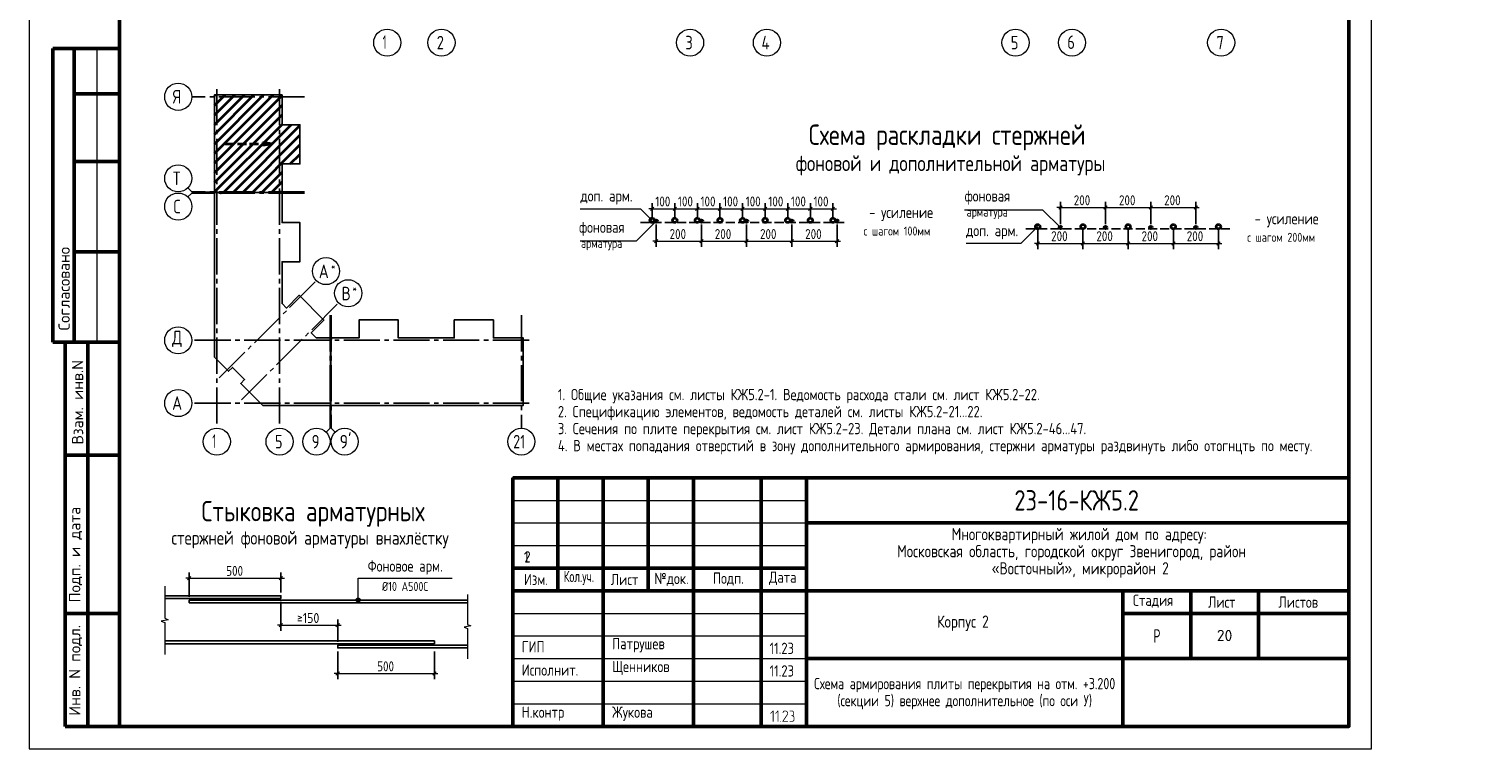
# Model space of a CAD drawing. Header units: millimetres. Extents: x 0 to 32165, y 0 to 42000.
# Tile 1 of 12: x 0 to 32165, y 0 to 15930. Entities that reach past the tile are written whole.
import ezdxf

# ---------------------------------------------------------------- set-up
doc = ezdxf.new("R2010")
doc.units = ezdxf.units.MM
doc.linetypes.add('______2', pattern=[270, 200, -70])
doc.linetypes.add('______5', pattern=[1100, 800, -100, 100, -100])
for name, color, linetype, lineweight in [('Standard', 7, 'Continuous', 25), ('Оси', 40, '______5', 18), ('Примечания', 7, 'Continuous', 25)]:
    doc.layers.add(name, color=color, linetype=linetype, lineweight=lineweight)
doc.styles.add('GOST 2.304-81', font='txt')
doc.styles.add('ISOCPEUR', font='txt')

msp = doc.modelspace()

# ---------------------------------------------------------------- hatches: boundary and pattern name
at = {"layer": 'Standard', "linetype": 'Continuous', "lineweight": 25, "transparency": 33554687}
for points in [[(16472, 610), (16472, 609), (16472, 608), (16472, 607), (16471, 606), (16471, 605), (16471, 605), (16470, 604), (16469, 603), (16468, 602), (16467, 602), (16465, 601), (16463, 601), (16463, 601), (16462, 601), (16461, 601), (16461, 602), (16460, 602), (16459, 602), (16458, 603), (16457, 603), (16456, 604), (16456, 605), (16455, 605), (16455, 606), (16455, 607), (16454, 608), (16454, 609), (16454, 610), (16454, 820), (16416, 782), (16415, 780), (16413, 780), (16412, 779), (16410, 779), (16408, 779), (16407, 780), (16405, 780), (16404, 782), (16402, 783), (16402, 785), (16401, 786), (16401, 788), (16401, 788), (16401, 789), (16401, 790), (16402, 790), (16402, 791), (16402, 792), (16403, 793), (16404, 794), (16457, 848), (16458, 849), (16460, 849), (16461, 850), (16463, 850), (16465, 850), (16466, 849), (16468, 849), (16469, 848), (16470, 847), (16470, 846), (16471, 846), (16471, 845), (16472, 844), (16472, 843), (16472, 842), (16472, 841)], [(16578, 610), (16578, 609), (16578, 608), (16578, 607), (16578, 606), (16578, 605), (16577, 605), (16577, 604), (16576, 603), (16575, 602), (16573, 602), (16572, 601), (16570, 601), (16569, 601), (16569, 601), (16568, 601), (16567, 602), (16566, 602), (16565, 602), (16565, 603), (16563, 603), (16563, 604), (16562, 605), (16562, 605), (16561, 606), (16561, 607), (16561, 608), (16561, 609), (16561, 610), (16561, 820), (16523, 782), (16521, 780), (16520, 780), (16518, 779), (16517, 779), (16515, 779), (16513, 780), (16512, 780), (16510, 782), (16509, 783), (16508, 785), (16508, 786), (16508, 788), (16508, 788), (16508, 789), (16508, 790), (16508, 790), (16509, 791), (16509, 792), (16510, 793), (16510, 794), (16563, 848), (16565, 849), (16566, 849), (16568, 850), (16569, 850), (16571, 850), (16573, 849), (16574, 849), (16576, 848), (16576, 847), (16577, 846), (16577, 846), (16578, 845), (16578, 844), (16578, 843), (16578, 842), (16578, 841)], [(16782, 601), (16676, 601), (16675, 601), (16673, 602), (16671, 603), (16670, 604), (16669, 606), (16668, 607), (16667, 609), (16667, 611), (16667, 612), (16668, 613), (16668, 614), (16669, 615), (16766, 763), (16770, 770), (16773, 776), (16774, 779), (16774, 782), (16775, 786), (16775, 789), (16775, 791), (16775, 793), (16774, 795), (16774, 798), (16773, 800), (16773, 802), (16772, 804), (16771, 805), (16770, 807), (16769, 809), (16768, 811), (16767, 813), (16765, 814), (16764, 816), (16762, 818), (16760, 819), (16759, 821), (16757, 822), (16755, 823), (16753, 824), (16751, 826), (16749, 827), (16747, 828), (16745, 828), (16743, 829), (16741, 830), (16739, 831), (16736, 831), (16734, 831), (16732, 832), (16730, 832), (16728, 832), (16724, 832), (16721, 831), (16718, 831), (16716, 830), (16713, 829), (16710, 828), (16707, 827), (16705, 825), (16702, 823), (16700, 821), (16697, 819), (16695, 816), (16693, 813), (16691, 809), (16689, 806), (16688, 802), (16687, 800), (16686, 799), (16685, 798), (16684, 798), (16684, 797), (16682, 797), (16681, 796), (16680, 796), (16678, 796), (16676, 797), (16674, 797), (16673, 798), (16672, 799), (16672, 800), (16671, 800), (16671, 801), (16671, 802), (16670, 803), (16670, 804), (16670, 805), (16671, 808), (16672, 811), (16673, 813), (16674, 816), (16675, 818), (16676, 820), (16678, 823), (16679, 825), (16680, 827), (16682, 829), (16683, 831), (16685, 832), (16687, 834), (16688, 836), (16690, 837), (16692, 839), (16694, 840), (16698, 843), (16701, 844), (16705, 846), (16709, 848), (16713, 849), (16718, 849), (16722, 850), (16727, 850), (16730, 850), (16733, 850), (16736, 849), (16739, 849), (16742, 848), (16745, 848), (16748, 847), (16751, 846), (16754, 845), (16756, 843), (16759, 842), (16762, 840), (16764, 839), (16767, 837), (16770, 835), (16772, 833), (16775, 830), (16777, 828), (16779, 825), (16781, 823), (16783, 820), (16785, 818), (16787, 815), (16788, 812), (16789, 810), (16790, 807), (16791, 804), (16792, 801), (16792, 798), (16793, 795), (16793, 792), (16793, 789), (16793, 784), (16792, 780), (16792, 776), (16790, 772), (16790, 770), (16789, 767), (16788, 765), (16787, 763), (16786, 760), (16784, 758), (16783, 755), (16781, 753), (16693, 619), (16782, 619), (16784, 619), (16786, 618), (16787, 618), (16788, 616), (16790, 615), (16791, 613), (16791, 612), (16791, 610), (16791, 609), (16791, 607), (16790, 606), (16789, 604), (16788, 603), (16788, 603), (16787, 602), (16786, 602), (16785, 602), (16784, 601), (16783, 601)], [(16905, 737), (16908, 736), (16911, 734), (16914, 732), (16916, 730), (16919, 727), (16921, 724), (16923, 722), (16925, 718), (16927, 715), (16929, 712), (16930, 708), (16932, 705), (16933, 701), (16933, 697), (16934, 694), (16934, 690), (16934, 655), (16934, 652), (16933, 649), (16933, 646), (16933, 644), (16932, 641), (16931, 639), (16931, 636), (16930, 634), (16929, 632), (16928, 629), (16926, 627), (16925, 625), (16923, 623), (16922, 621), (16920, 619), (16918, 617), (16916, 615), (16914, 613), (16912, 611), (16910, 610), (16908, 609), (16905, 607), (16903, 606), (16901, 605), (16898, 604), (16896, 603), (16894, 603), (16891, 602), (16888, 602), (16886, 602), (16883, 601), (16880, 601), (16836, 601), (16834, 601), (16832, 602), (16831, 603), (16829, 604), (16828, 605), (16828, 607), (16827, 608), (16827, 610), (16827, 611), (16828, 613), (16828, 614), (16829, 616), (16830, 616), (16830, 617), (16831, 618), (16832, 618), (16833, 619), (16834, 619), (16835, 619), (16836, 619), (16880, 619), (16884, 619), (16888, 620), (16891, 620), (16894, 622), (16897, 623), (16900, 625), (16903, 627), (16906, 629), (16908, 632), (16910, 635), (16912, 638), (16913, 641), (16915, 644), (16915, 647), (16916, 651), (16916, 655), (16916, 690), (16916, 694), (16915, 697), (16915, 701), (16913, 704), (16912, 707), (16910, 710), (16908, 713), (16906, 715), (16903, 718), (16900, 720), (16897, 722), (16894, 723), (16891, 724), (16888, 725), (16884, 726), (16880, 726), (16871, 726), (16869, 726), (16868, 726), (16866, 727), (16865, 728), (16864, 730), (16863, 731), (16863, 733), (16863, 735), (16863, 736), (16863, 737), (16864, 738), (16865, 740), (16865, 741), (16866, 742), (16867, 742), (16867, 743), (16868, 743), (16869, 743), (16870, 743), (16871, 743), (16875, 743), (16879, 744), (16882, 745), (16885, 746), (16888, 747), (16891, 749), (16894, 751), (16897, 754), (16899, 756), (16901, 759), (16903, 762), (16904, 765), (16906, 768), (16906, 772), (16907, 775), (16907, 779), (16907, 797), (16907, 800), (16906, 804), (16906, 807), (16904, 810), (16903, 814), (16901, 816), (16899, 819), (16897, 822), (16894, 824), (16891, 826), (16888, 828), (16885, 830), (16882, 831), (16879, 832), (16875, 832), (16871, 832), (16836, 832), (16834, 832), (16832, 833), (16831, 834), (16829, 835), (16828, 836), (16828, 838), (16827, 839), (16827, 841), (16827, 842), (16828, 844), (16828, 845), (16829, 847), (16830, 847), (16830, 848), (16831, 849), (16832, 849), (16833, 850), (16834, 850), (16835, 850), (16836, 850), (16871, 850), (16874, 850), (16877, 850), (16880, 849), (16882, 849), (16885, 849), (16887, 848), (16890, 847), (16892, 846), (16894, 845), (16897, 844), (16899, 843), (16901, 841), (16903, 840), (16905, 838), (16907, 836), (16909, 835), (16911, 833), (16913, 831), (16914, 829), (16916, 826), (16917, 824), (16919, 822), (16920, 820), (16921, 817), (16922, 815), (16922, 812), (16923, 810), (16924, 807), (16924, 805), (16924, 802), (16925, 799), (16925, 797), (16925, 779), (16925, 773), (16925, 772), (16925, 771), (16925, 770), (16924, 770), (16924, 768), (16924, 767), (16923, 767), (16923, 766), (16923, 764), (16922, 761), (16921, 759), (16920, 756), (16918, 753), (16917, 751), (16915, 749), (16914, 746), (16912, 744), (16910, 742), (16908, 740)], [(16623, 619), (16624, 619), (16626, 618), (16627, 618), (16629, 616), (16630, 615), (16631, 613), (16632, 612), (16632, 610), (16632, 609), (16631, 607), (16630, 606), (16629, 604), (16629, 603), (16628, 603), (16627, 602), (16627, 602), (16626, 602), (16625, 601), (16624, 601), (16623, 601), (16621, 601), (16619, 602), (16617, 603), (16616, 604), (16615, 605), (16614, 607), (16614, 608), (16614, 610), (16614, 611), (16614, 613), (16615, 614), (16616, 616), (16617, 616), (16617, 617), (16618, 618), (16619, 618), (16620, 619), (16621, 619), (16622, 619)]]:
    msp.add_hatch(color=7, dxfattribs=at).paths.add_polyline_path(points, flags=16)
at = {"layer": 'Примечания', "linetype": 'Continuous', "lineweight": 35, "transparency": 33554687}
msp.add_hatch(color=7, dxfattribs=at).paths.add_polyline_path([(5168, 13360), (5378, 13390), (5168, 13420)])
at = {"layer": 'Примечания', "linetype": 'Continuous', "lineweight": 13, "transparency": 33554687}
for points in [[(7235, 3294), (7325, 3294), (7319, 3316)], [(7235, 3294), (7319, 3316), (7241, 3316)], [(7241, 3271), (7325, 3294), (7235, 3294)], [(7241, 3316), (7319, 3316), (7303, 3333)], [(7241, 3316), (7303, 3333), (7258, 3333)], [(7241, 3271), (7319, 3271), (7325, 3294)], [(7258, 3255), (7319, 3271), (7241, 3271)], [(7258, 3333), (7303, 3333), (7280, 3339)], [(7258, 3255), (7303, 3255), (7319, 3271)], [(7303, 3255), (7258, 3255), (7280, 3249)]]:
    msp.add_hatch(color=7, dxfattribs=at).paths.add_polyline_path(points)

# ---------------------------------------------------------------- linework, layer by layer
at = {"layer": 'Standard', "color": 7, "linetype": 'Continuous', "lineweight": 50, "transparency": 33554687}
for p, q in [((2000, 15500), (527, 15500)), ((527, 15500), (527, 9000)), ((527, 15500), (527, 9000)), ((1000, 15500), (1000, 9000)), ((2000, 14500), (1000, 14500)), ((2000, 13000), (1000, 13000)), ((2000, 11000), (1000, 11000)), ((0, 9000), (6, 9000)), ((527, 9000), (2000, 9000)), ((800, 500), (800, 9000)), ((800, 500), (800, 9000)), ((1300, 500), (1300, 9000)), ((800, 6500), (2000, 6500)), ((10700, 500), (10700, 6000)), ((10700, 6000), (29200, 6000)), ((11700, 3500), (11700, 6000)), ((12700, 500), (12700, 6000)), ((13700, 3500), (13700, 6000)), ((14700, 500), (14700, 6000)), ((16200, 500), (16200, 6000)), ((17200, 500), (17200, 6000)), ((17200, 5000), (29200, 5000)), ((10700, 4000), (17200, 4000)), ((10700, 4000), (17200, 4000)), ((10700, 3500), (17200, 3500)), ((10700, 3500), (17200, 3500)), ((17200, 3500), (29200, 3500)), ((24200, 2000), (24200, 3500)), ((25700, 2000), (25700, 3500)), ((27200, 2000), (27200, 3500)), ((800, 3000), (2000, 3000)), ((24200, 3000), (29200, 3000)), ((17200, 2000), (29200, 2000)), ((24200, 500), (24200, 2000)), ((24200, 500), (24200, 2000)), ((2000, 500), (800, 500))]:
    msp.add_line(p, q, dxfattribs=at)
at = {"layer": 'Standard', "color": 7, "linetype": 'Continuous', "lineweight": 13, "transparency": 33554687}
for p, q in [((1500, 15500), (1500, 9000)), ((3600, 12327), (3512, 12415)), ((3600, 12302), (3512, 12214)), ((3600, 12327), (4100, 12327)), ((3600, 12302), (4100, 12302)), ((6658, 7100), (6658, 7600)), ((6683, 7100), (6683, 7600)), ((6658, 7100), (6570, 7012)), ((6683, 7100), (6771, 7012)), ((10700, 5500), (17200, 5500)), ((10700, 5000), (17200, 5000)), ((10700, 4500), (17200, 4500)), ((10700, 3000), (17200, 3000)), ((10700, 2500), (17200, 2500)), ((10700, 2500), (17200, 2500)), ((10700, 2000), (17200, 2000)), ((10700, 2000), (17200, 2000)), ((10700, 1500), (17200, 1500)), ((10700, 1000), (17200, 1000))]:
    msp.add_line(p, q, dxfattribs=at)
at = {"layer": 'Standard', "color": 7, "linetype": 'Continuous', "lineweight": 35, "transparency": 33554687}
for p, q in [((4100, 13174), (5400, 14474)), ((4100, 13598), (4976, 14474)), ((4100, 14022), (4552, 14474)), ((4100, 14447), (4127, 14474)), ((4100, 13386), (5188, 14474)), ((4100, 13810), (4764, 14474)), ((4100, 14235), (4339, 14474)), ((4100, 12962), (5596, 14458)), ((4100, 12750), (5596, 14246)), ((4100, 12538), (5596, 14034)), ((4100, 12325), (5596, 13821)), ((4304, 12317), (5800, 13813)), ((4516, 12317), (5993, 13794)), ((4728, 12317), (5993, 13582)), ((4940, 12317), (5993, 13370)), ((5780, 12945), (5993, 13158)), ((5992, 12945), (5993, 12946)), ((5152, 12317), (5596, 12761)), ((5364, 12317), (5596, 12549)), ((5578, 12319), (5596, 12337))]:
    msp.add_line(p, q, dxfattribs=at)
at = {"layer": 'Standard', "color": 7, "linetype": 'Continuous', "lineweight": 25, "transparency": 33554687}
for p, q in [((29200, 500), (29200, 6000)), ((10700, 500), (29200, 500)), ((10700, 500), (29200, 500)), ((10700, 500), (29200, 500))]:
    msp.add_line(p, q, dxfattribs=at)
at = {"layer": 'Standard', "color": 7, "linetype": 'Continuous', "lineweight": 13, "transparency": 33554687}
msp.add_lwpolyline([(0, 0), (29700, 0), (29700, 42000), (0, 42000), (0, 0)], close=True, dxfattribs=at)
msp.add_lwpolyline([(29700, 42000), (0, 42000), (0, 0), (29700, 0), (29700, 42000)], dxfattribs=at)
msp.add_lwpolyline([(29700, 42000), (0, 42000), (0, 0), (29700, 0), (29700, 42000)], dxfattribs=at)
at = {"layer": 'Standard', "color": 7, "linetype": 'Continuous', "lineweight": 50, "transparency": 33554687}
msp.add_lwpolyline([(2000, 41500), (29200, 41500), (29200, 500), (2000, 500), (2000, 41500)], close=True, dxfattribs=at)
at = {"layer": 'Standard', "color": 7, "linetype": 'Continuous', "lineweight": 25, "transparency": 33554687}
for points in [[(4100, 12317), (4100, 14474), (5596, 14474), (5596, 13813), (5993, 13813), (5993, 12945), (5596, 12945), (5596, 12317), (5578, 12317), (5578, 12337), (5563, 12337), (5563, 12317), (4100, 12317)], [(4100, 8857), (4100, 12312), (4238, 12312), (4238, 12292), (4253, 12292), (4253, 12312), (5596, 12312), (5596, 11649), (5993, 11649), (5993, 10781), (5596, 10781), (5596, 9855), (5694, 9757), (5975, 10038), (6524, 9489), (6243, 9208), (6355, 9096), (6668, 9096), (6668, 7600), (5170, 7600), (4682, 8088), (4767, 8173), (4499, 8441), (4414, 8356), (4100, 8670), (4100, 8857)], [(6673, 7600), (6673, 9063), (6693, 9063), (6693, 9078), (6673, 9078), (6673, 9096), (7301, 9096), (7301, 9493), (8169, 9493), (8169, 9096), (8787, 9096), (9405, 9096), (9405, 9493), (10273, 9493), (10273, 9096), (10934, 9096), (10934, 7600), (8787, 7600), (6673, 7600)], [(29200, 6000), (10700, 6000), (10700, 500), (29200, 500), (29200, 6000)]]:
    msp.add_lwpolyline(points, dxfattribs=at)
at = {"layer": 'Оси', "color": 8, "linetype": '______5', "lineweight": -3, "transparency": 33554687}
for p, q in [((4153, 14601), (4153, 7100)), ((5543, 14601), (5543, 7100)), ((6096, 14431), (3600, 14431)), ((6096, 12327), (3600, 12327)), ((6096, 12302), (3600, 12302)), ((4208, 8212), (6358, 10362)), ((4698, 7722), (6848, 9872)), ((6658, 9596), (6658, 7100)), ((6683, 9596), (6683, 7100)), ((10891, 9596), (10891, 7100)), ((11061, 9043), (3600, 9043)), ((11061, 9043), (3600, 9043)), ((11061, 7653), (3600, 7653))]:
    msp.add_line(p, q, dxfattribs=at)
at = {"layer": 'Оси', "color": 7, "linetype": 'Continuous', "lineweight": 13, "transparency": 33554687}
for centre in [(7924, 15630), (9124, 15630), (14624, 15630), (16324, 15630), (21824, 15630), (23074, 15630), (26374, 15630), (3300, 14431), (3300, 12627), (3300, 12002), (6570, 10574), (7060, 10084), (3300, 9043), (3300, 9043), (3300, 7653), (4153, 6800), (5543, 6800), (6358, 6800), (6983, 6800), (10891, 6800)]:
    msp.add_circle(centre, 300, dxfattribs=at)
at = {"layer": 'Примечания', "color": 7, "linetype": '______2', "lineweight": 35, "transparency": 33554687}
msp.add_line((4338, 13390), (5378, 13390), dxfattribs=at)
at = {"layer": 'Примечания', "color": 7, "linetype": 'Continuous', "lineweight": 35, "transparency": 33554687}
for p, q in [((5168, 13390), (5153, 13390)), ((5378, 13390), (5168, 13420)), ((5168, 13420), (5168, 13360)), ((5168, 13360), (5378, 13390)), ((5378, 13390), (5378, 13390)), ((5378, 13390), (5378, 13390)), ((5378, 13390), (5378, 13390))]:
    msp.add_line(p, q, dxfattribs=at)
at = {"layer": 'Примечания', "color": 7, "linetype": 'Continuous', "lineweight": 13, "transparency": 33554687}
for p, q in [((13785, 11955), (13710, 11955)), ((13785, 11955), (14285, 11955)), ((14285, 11955), (14785, 11955)), ((14785, 11955), (15285, 11955)), ((15285, 11955), (15785, 11955)), ((15785, 11955), (16285, 11955)), ((16285, 11955), (16785, 11955)), ((16785, 11955), (17285, 11955)), ((17285, 11955), (17785, 11955)), ((17785, 11955), (17860, 11955)), ((22816, 11981), (22741, 11981)), ((22816, 11981), (23816, 11981)), ((23816, 11981), (24816, 11981)), ((24816, 11981), (25816, 11981)), ((25816, 11981), (25891, 11981)), ((13875, 11234), (13800, 11234)), ((13875, 11234), (14875, 11234)), ((14875, 11234), (15875, 11234)), ((15875, 11234), (16875, 11234)), ((16875, 11234), (17875, 11234)), ((17875, 11234), (17950, 11234)), ((22316, 11186), (22241, 11186)), ((22316, 11186), (23316, 11186)), ((23316, 11186), (24316, 11186)), ((24316, 11186), (25316, 11186)), ((25316, 11186), (26316, 11186)), ((26316, 11186), (26391, 11186)), ((3000, 3601), (3000, 2891)), ((3543, 3780), (3468, 3780)), ((3543, 3780), (5573, 3780)), ((5573, 3780), (5648, 3780)), ((7235, 3294), (7235, 3294)), ((7280, 3339), (7280, 3339)), ((7280, 3249), (7280, 3249)), ((7325, 3294), (7325, 3294)), ((9700, 3421), (9700, 2751)), ((3075, 2860), (2925, 2830)), ((2925, 2830), (3000, 2800)), ((3000, 2891), (3075, 2860)), ((3000, 2800), (3000, 2089)), ((5573, 2737), (5498, 2737)), ((5573, 2737), (6828, 2737)), ((6828, 2737), (6903, 2737)), ((9775, 2722), (9625, 2693)), ((9625, 2693), (9700, 2665)), ((9700, 2751), (9775, 2722)), ((9700, 2665), (9700, 1994)), ((3000, 2089), (3000, 2089)), ((9700, 1994), (9700, 1994)), ((6828, 1668), (6753, 1668)), ((6828, 1668), (8968, 1668)), ((8968, 1668), (9043, 1668))]:
    msp.add_line(p, q, dxfattribs=at)
at = {"layer": 'Примечания', "color": 7, "linetype": 'Continuous', "lineweight": 25, "transparency": 33554687}
for p, q in [((13747, 11917), (13822, 11992)), ((14247, 11917), (14322, 11992)), ((14747, 11917), (14822, 11992)), ((15247, 11917), (15322, 11992)), ((15747, 11917), (15822, 11992)), ((16247, 11917), (16322, 11992)), ((16747, 11917), (16822, 11992)), ((17247, 11917), (17322, 11992)), ((17747, 11917), (17822, 11992)), ((22779, 11943), (22854, 12018)), ((23779, 11943), (23854, 12018)), ((24779, 11943), (24854, 12018)), ((25779, 11943), (25854, 12018)), ((13837, 11197), (13912, 11272)), ((14837, 11197), (14912, 11272)), ((15837, 11197), (15912, 11272)), ((16837, 11197), (16912, 11272)), ((17837, 11197), (17912, 11272)), ((22279, 11149), (22354, 11224)), ((23279, 11149), (23354, 11224)), ((24279, 11149), (24354, 11224)), ((25279, 11149), (25354, 11224)), ((26279, 11149), (26354, 11224)), ((3505, 3742), (3580, 3817)), ((5535, 3742), (5610, 3817)), ((5535, 2699), (5610, 2774)), ((6790, 2699), (6865, 2774)), ((6790, 1630), (6865, 1705)), ((8930, 1630), (9005, 1705))]:
    msp.add_line(p, q, dxfattribs=at)
at = {"layer": 'Примечания', "color": 253, "linetype": 'Continuous', "lineweight": -3, "true_color": 0xa0a0a0, "transparency": 33554687}
for p, q in [((13785, 11955), (13785, 12080)), ((13785, 11955), (13785, 11830)), ((13785, 11955), (13785, 11772)), ((14285, 11955), (14285, 12080)), ((14285, 11955), (14285, 11830)), ((14285, 11955), (14285, 11772)), ((14785, 11955), (14785, 12080)), ((14785, 11955), (14785, 11830)), ((14785, 11955), (14785, 11772)), ((15285, 11955), (15285, 12080)), ((15285, 11955), (15285, 11830)), ((15285, 11955), (15285, 11772)), ((15785, 11955), (15785, 12080)), ((15785, 11955), (15785, 11830)), ((15785, 11955), (15785, 11772)), ((16285, 11955), (16285, 12080)), ((16285, 11955), (16285, 11830)), ((16285, 11955), (16285, 11772)), ((16785, 11955), (16785, 12080)), ((16785, 11955), (16785, 11830)), ((16785, 11955), (16785, 11772)), ((17285, 11955), (17285, 12080)), ((17285, 11955), (17285, 11830)), ((17285, 11955), (17285, 11772)), ((17785, 11955), (17785, 12080)), ((17785, 11955), (17785, 11830)), ((17785, 11955), (17785, 11772)), ((22816, 11981), (22816, 12106)), ((22816, 12100), (22816, 11638)), ((22816, 11981), (22816, 11856)), ((22816, 11981), (22816, 11613)), ((23816, 11981), (23816, 12106)), ((23816, 12100), (23816, 11638)), ((23816, 11981), (23816, 11856)), ((23816, 11981), (23816, 11613)), ((24816, 11981), (24816, 12106)), ((24816, 12100), (24816, 11638)), ((24816, 11981), (24816, 11856)), ((24816, 11981), (24816, 11613)), ((25816, 11981), (25816, 12106)), ((25816, 12100), (25816, 11638)), ((25816, 11981), (25816, 11856)), ((25816, 11981), (25816, 11613)), ((13875, 11234), (13875, 11602)), ((17875, 11234), (17875, 11602)), ((13875, 11234), (13875, 11359)), ((14875, 11234), (14875, 11359)), ((15875, 11234), (15875, 11359)), ((16875, 11234), (16875, 11359)), ((17875, 11234), (17875, 11359)), ((22316, 11186), (22316, 11483)), ((22316, 11186), (22316, 11311)), ((23316, 11186), (23316, 11311)), ((24316, 11186), (24316, 11311)), ((25316, 11186), (25316, 11311)), ((26316, 11186), (26316, 11483)), ((26316, 11186), (26316, 11311)), ((13875, 11234), (13875, 11109)), ((14875, 11234), (14875, 11109)), ((15875, 11234), (15875, 11109)), ((16875, 11234), (16875, 11109)), ((17875, 11234), (17875, 11109)), ((22316, 11186), (22316, 11061)), ((23316, 11186), (23316, 11061)), ((24316, 11186), (24316, 11061)), ((25316, 11186), (25316, 11061)), ((26316, 11186), (26316, 11061)), ((3543, 3780), (3543, 3905)), ((5573, 3780), (5573, 3905)), ((3543, 3780), (3543, 3655)), ((3543, 3780), (3543, 3369)), ((5573, 3780), (5573, 3655)), ((5573, 3780), (5573, 3464)), ((5573, 2737), (5573, 3254)), ((5573, 2737), (5573, 2862)), ((5573, 2737), (5573, 2612)), ((6828, 2737), (6828, 2862)), ((6828, 2737), (6828, 2612)), ((6828, 2737), (6828, 2369)), ((6828, 1668), (6828, 2159)), ((8968, 1668), (8968, 2159)), ((6828, 1668), (6828, 1793)), ((6828, 1668), (6828, 1543)), ((8968, 1668), (8968, 1793)), ((8968, 1668), (8968, 1543))]:
    msp.add_line(p, q, dxfattribs=at)
at = {"layer": 'Примечания', "color": 8, "linetype": '______2', "lineweight": -3, "true_color": 0x737373, "transparency": 33554687}
for p, q in [((13525, 11647), (18035, 11647)), ((22056, 11508), (26566, 11508))]:
    msp.add_line(p, q, dxfattribs=at)
at = {"layer": 'Примечания', "color": 7, "linetype": 'Continuous', "lineweight": 13, "transparency": 33554687}
for points in [[(12191, 11955), (13527, 11955), (13785, 11697)], [(22816, 11538), (22428, 11926), (20699, 11926)], [(13875, 11677), (13432, 11234), (12191, 11234)], [(22316, 11558), (21944, 11186), (20731, 11186)], [(7280, 3294), (7280, 3780), (9358, 3780)]]:
    msp.add_lwpolyline(points, dxfattribs=at)
at = {"layer": 'Примечания', "color": 253, "linetype": 'Continuous', "lineweight": -3, "true_color": 0xa0a0a0, "transparency": 33554687}
for points in [[(14875, 11234), (14875, 11251), (14875, 11251), (14875, 11251), (14875, 11251), (14875, 11251), (14875, 11251), (14875, 11602)], [(15875, 11234), (15875, 11251), (15875, 11251), (15875, 11251), (15875, 11251), (15875, 11602)], [(16875, 11234), (16875, 11251), (16875, 11251), (16875, 11602)], [(23316, 11186), (23316, 11203), (23316, 11203), (23316, 11203), (23316, 11203), (23316, 11203), (23316, 11203), (23316, 11483)], [(24316, 11186), (24316, 11203), (24316, 11203), (24316, 11203), (24316, 11203), (24316, 11483)], [(25316, 11186), (25316, 11203), (25316, 11203), (25316, 11483)]]:
    msp.add_lwpolyline(points, dxfattribs=at)
at = {"layer": 'Примечания', "color": 7, "linetype": 'Continuous', "lineweight": 25, "transparency": 33554687}
for points in [[(3000, 3389), (5573, 3389), (5573, 3329), (3000, 3329)], [(9700, 3294), (3543, 3294), (3543, 3234), (9700, 3234)], [(3000, 2389), (8968, 2389), (8968, 2329), (3000, 2329)], [(9700, 2294), (6828, 2294), (6828, 2234), (9700, 2234)]]:
    msp.add_lwpolyline(points, dxfattribs=at)
at = {"layer": 'Примечания', "color": 7, "linetype": 'Continuous', "lineweight": 35, "transparency": 33554687}
for centre, radius in [((13785, 11697), 50), ((13875, 11677), 30), ((14285, 11697), 50), ((14785, 11697), 50), ((14875, 11677), 30), ((15285, 11697), 50), ((15785, 11697), 50), ((15875, 11677), 30), ((16285, 11697), 50), ((16785, 11697), 50), ((16875, 11677), 30), ((17285, 11697), 50), ((17785, 11697), 50), ((17875, 11677), 30), ((22316, 11558), 50), ((23316, 11558), 50), ((24316, 11558), 50), ((25316, 11558), 50), ((26316, 11558), 50), ((22816, 11538), 30), ((23816, 11538), 30), ((24816, 11538), 30), ((25816, 11538), 30)]:
    msp.add_circle(centre, radius, dxfattribs=at)
at = {"layer": 'Примечания', "color": 7, "linetype": 'Continuous', "lineweight": 13, "transparency": 33554687}
msp.add_circle((7280, 3294), 45, dxfattribs=at)

# ---------------------------------------------------------------- texts
at = {"layer": 'Standard', "color": 7, "linetype": 'Continuous', "lineweight": 50, "transparency": 33554687, "char_height": 250, "attachment_point": 7, "rotation": 90, "style": 'ISOCPEUR'}
for s, insert, width in [('\\A1;{\\fISOCPEUR|i0|b0;\\H250.000000;\\W1.000000;\\C7;Согласовано}\\P', (900, 9261), 2071.88), ('\\A1;{\\fISOCPEUR|i0|b0;\\H250.000000;\\W1.000000;\\C7;Взам. инв.N}\\P', (1198, 6736), 1909.1), ('\\A1;{\\fISOCPEUR|i0|b0;\\H250.000000;\\W1.000000;\\C7;Подп. и дата}\\P', (1174, 3242), 2197.06), ('\\A1;{\\fISOCPEUR|i0|b0;\\H250.000000;\\W1.000000;\\C7;Инв. N подл.}\\P', (1174, 734), 2021.79)]:
    msp.add_mtext(s, dxfattribs=dict(at, insert=insert, width=width))
at = {"layer": 'Standard', "color": 7, "linetype": 'Continuous', "lineweight": 13, "transparency": 33554687, "insert": (11700, 7967), "char_height": 250, "width": 20566.88, "attachment_point": 1, "line_spacing_factor": 0.903614}
msp.add_mtext('\\A1;{\\fGOST 2.304-81|i0|b0;\\H250.000000;\\W1.000000;\\C7;1. Общие указания см. листы КЖ5.2-1. Ведомость расхода стали см. лист КЖ5.2-22.}\\P{\\fGOST 2.304-81|i0|b0;\\H250.000000;\\W1.000000;\\C7;2. Спецификацию элементов, ведомость деталей см. листы КЖ5.2-21...22.}\\P{\\fGOST 2.304-81|i0|b0;\\H250.000000;\\W1.000000;\\C7;3. Сечения по плите перекрытия см. лист КЖ5.2-23. Детали плана см. лист КЖ5.2-46...47.}\\P{\\fGOST 2.304-81|i0|b0;\\H250.000000;\\W1.000000;\\C7;4. В местах попадания отверстий в зону дополнительного армирования, стержни арматуры раздвинуть либо отогнцть по месту.}\\P', dxfattribs=at)
at = {"layer": 'Standard', "color": 7, "linetype": 'Continuous', "lineweight": 25, "transparency": 33554687}
for s, insert, char_height, width, attachment_point, style in [('\\W0.75;21', (10711, 6650), 300, 472.28, 7, 'ISOCPEUR'), ('Многоквартирный\\~жилой\\~дом\\~по\\~адресу:\\~', (20410, 4545), 270, 5717.08, 7, 'GOST 2.304-81'), ('Московская\\~область,\\~городской\\~округ\\~Звенигород,\\~район\\~', (19204, 4167), 270, 8136.21, 7, 'GOST 2.304-81'), ('\\A1;{\\fGOST 2.304-81|i0|b0;\\H250.000000;\\W1.000000;\\C7;2}\\P', (11027, 4375), 250, 283.33, 2, 'GOST 2.304-81'), ('1', (10948, 4125), 250, 231.56, 7, 'GOST 2.304-81'), ('Изм.', (10948, 3625), 250, 631.15, 7, 'GOST 2.304-81'), ('\\W0.83;Кол.уч.', (11827, 3625), 250, 799.96, 7, 'GOST 2.304-81'), ('Лист', (12871, 3625), 250, 782.23, 7, 'GOST 2.304-81'), ('№док.', (13835, 3607), 250, 853.39, 7, 'GOST 2.304-81'), ('Подп.', (15131, 3614), 250, 764.54, 7, 'GOST 2.304-81'), ('Дата', (16373, 3625), 250, 782.23, 7, 'GOST 2.304-81'), ('«Восточный»,\\~микрорайон\\~2', (21297, 3789), 270, 3952.83, 7, 'GOST 2.304-81'), ('Стадия', (24421, 3125), 250, 1031.1, 7, 'GOST 2.304-81'), ('Лист', (26084, 3125), 250, 782.23, 7, 'GOST 2.304-81'), ('Листов', (27643, 3125), 250, 1066.5, 7, 'GOST 2.304-81'), ('Корпус\\~2', (20088, 2610), 270, 1362.88, 7, 'GOST 2.304-81'), ('\\W0.77;Р', (24877, 2350), 300, 262.93, 7, 'GOST 2.304-81'), ('ГИП', (10900, 2137), 250, 586.81, 7, 'GOST 2.304-81'), ('Патрушев', (12900, 2137), 250, 1386.36, 7, 'GOST 2.304-81'), ('11.23', (16383, 2101), 250, 693.37, 7, 'GOST 2.304-81'), ('Исполнит.', (10900, 1622), 250, 1386.36, 7, 'GOST 2.304-81'), ('Щенников', (12900, 1631), 250, 1333.08, 7, 'GOST 2.304-81'), ('11.23', (16383, 1601), 250, 693.37, 7, 'GOST 2.304-81'), ('Н.контр', (10900, 622), 250, 1102.09, 7, 'GOST 2.304-81'), ('Жукова', (12900, 622), 250, 1031.11, 7, 'GOST 2.304-81')]:
    msp.add_mtext(s, dxfattribs=dict(at, insert=insert, char_height=char_height, width=width, attachment_point=attachment_point, style=style))
at = {"layer": 'Standard', "color": 7, "linetype": 'Continuous', "lineweight": 50, "transparency": 33554687, "insert": (21798, 5275), "char_height": 450, "width": 3038.67, "attachment_point": 7, "style": 'GOST 2.304-81'}
msp.add_mtext('23-16-КЖ5.2', dxfattribs=at)
at = {"layer": 'Standard', "color": 7, "linetype": 'Continuous', "lineweight": 13, "transparency": 33554687, "insert": (26450, 2510), "char_height": 250, "width": 459.38, "attachment_point": 5, "style": 'ISOCPEUR'}
msp.add_mtext('\\A1;{\\fISOCPEUR|i0|b0;\\H250.000000;\\W1.000000;\\C7;20}\\P', dxfattribs=at)
at = {"layer": 'Standard', "color": 7, "linetype": 'Continuous', "lineweight": 25, "transparency": 33554687, "insert": (20700, 1571), "char_height": 250, "width": 8087.5, "attachment_point": 2, "line_spacing_factor": 0.903614}
msp.add_mtext('\\A1;{\\fGOST 2.304-81|i0|b0;\\H250.000000;\\W0.952381;\\C7;Схема армирования плиты перекрытия на отм. +3.200}\\P{\\fGOST 2.304-81|i0|b0;\\H250.000000;\\W0.952381;\\C7;(секции 5) верхнее дополнительное (по оси У)}\\P', dxfattribs=at)
at = {"layer": 'Оси', "color": 7, "linetype": 'Continuous', "lineweight": 25, "transparency": 33554687, "attachment_point": 7, "style": 'ISOCPEUR'}
for s, insert, char_height, width in [('\\W0.56;1', (7824, 15490), 300, 233.32), ('\\W0.78;2', (9019, 15480), 300, 326.41), ('\\W0.78;3', (14519, 15480), 300, 326.41), ('\\W0.80;4', (16204, 15480), 300, 359.83), ('\\W0.78;5', (21719, 15480), 300, 326.41), ('\\W0.78;6', (22969, 15490), 300, 326.41), ('\\W0.78;7', (26269, 15480), 300, 326.41), ('\\W0.80;Я', (3180, 14281), 300, 359.83), ('\\W0.80;Т', (3180, 12477), 300, 359.83), ('\\W0.78;С', (3195, 11852), 300, 326.41), ('\\W0.82;А', (6409, 10417), 300, 392.66), ('\\W0.80;*', (6679, 10592), 180, 215.89), ('\\W0.80;*', (7154, 10102), 180, 215.89), ('\\W0.80;В', (6914, 9927), 300, 359.84), ('\\W0.82;Д', (3165, 8893), 300, 392.65), ('\\W0.82;А', (3165, 7503), 300, 392.65), ('\\W0.56;1', (4053, 6660), 300, 233.32), ('\\W0.78;5', (5438, 6650), 300, 326.41), ('\\W0.78;9', (6253, 6650), 300, 326.41), ("\\W0.84;9'", (6871, 6650), 300, 440.64)]:
    msp.add_mtext(s, dxfattribs=dict(at, insert=insert, char_height=char_height, width=width))
at = {"layer": 'Примечания', "color": 7, "linetype": 'Continuous', "lineweight": 50, "transparency": 33554687, "attachment_point": 7, "style": 'GOST 2.304-81'}
for s, insert, char_height, width in [('Схема\\~раскладки\\~стержней', (17252, 13245), 450, 6428.77), ('фоновой\\~и\\~дополнительной\\~арматуры', (16963, 12691), 350, 6865.69), ('Стыковка\\~арматурных', (3815, 4915), 450, 5309.46), ('стержней\\~фоновой\\~арматуры\\~внахлёстку', (3151, 4440), 300, 6502.98)]:
    msp.add_mtext(s, dxfattribs=dict(at, insert=insert, char_height=char_height, width=width))
at = {"layer": 'Примечания', "color": 7, "linetype": 'Continuous', "lineweight": 25, "transparency": 33554687, "attachment_point": 7}
for s, insert, char_height, width, style in [('доп.\\~арм.', (12199, 12046), 250, 1208.64, 'GOST 2.304-81'), ('100', (13855, 12005), 220, 485.07, 'GOST 2.304-81'), ('100', (14355, 12005), 220, 485.07, 'GOST 2.304-81'), ('100', (14855, 12005), 220, 485.07, 'GOST 2.304-81'), ('100', (15355, 12005), 220, 485.07, 'GOST 2.304-81'), ('100', (15855, 12005), 220, 485.07, 'GOST 2.304-81'), ('100', (16355, 12005), 220, 485.07, 'GOST 2.304-81'), ('100', (16855, 12005), 220, 485.08, 'GOST 2.304-81'), ('100', (17355, 12005), 220, 485.08, 'GOST 2.304-81'), ('фоновая', (20699, 12046), 250, 1173.24, 'GOST 2.304-81'), ('200', (23113, 12031), 220, 531.96, 'GOST 2.304-81'), ('200', (24113, 12031), 220, 531.96, 'GOST 2.304-81'), ('200', (25113, 12031), 220, 531.97, 'GOST 2.304-81'), ('-\\~усиление', (18585, 11681), 250, 1510.8, 'GOST 2.304-81'), ('арматура', (20741, 11726), 200, 1066.46, 'GOST 2.304-81'), ('фоновая', (12168, 11354), 250, 1173.24, 'GOST 2.304-81'), ('с\\~шагом\\~100мм', (18464, 11361), 200, 1606.26, 'GOST 2.304-81'), ('доп.\\~арм.', (20731, 11278), 250, 1208.64, 'GOST 2.304-81'), ('-\\~усиление', (27116, 11542), 250, 1510.81, 'GOST 2.304-81'), ('200', (14171, 11284), 220, 531.96, 'GOST 2.304-81'), ('200', (15171, 11284), 220, 531.96, 'GOST 2.304-81'), ('200', (16171, 11284), 220, 531.96, 'GOST 2.304-81'), ('200', (17171, 11284), 220, 531.96, 'GOST 2.304-81'), ('200', (22613, 11236), 220, 531.96, 'GOST 2.304-81'), ('200', (23613, 11236), 220, 531.96, 'GOST 2.304-81'), ('200', (24613, 11236), 220, 531.96, 'GOST 2.304-81'), ('200', (25613, 11236), 220, 531.97, 'GOST 2.304-81'), ('с\\~шагом\\~200мм', (26950, 11222), 200, 1648.89, 'GOST 2.304-81'), ('арматура', (12210, 11034), 200, 1066.47, 'GOST 2.304-81'), ('Фоновое\\~арм.', (7491, 3855), 250, 1812.6, 'GOST 2.304-81'), ('500', (4362, 3830), 220, 516.39, 'GOST 2.304-81'), ('Ø10\\~А500С', (7808, 3495), 200, 1153.95, 'GOST 2.304-81'), ('\\W0.87;≥150', (5925, 2787), 220, 666.9, 'ISOCPEUR'), ('500', (7702, 1718), 220, 516.4, 'GOST 2.304-81')]:
    msp.add_mtext(s, dxfattribs=dict(at, insert=insert, char_height=char_height, width=width, style=style))

doc.saveas('drawing.dxf')
